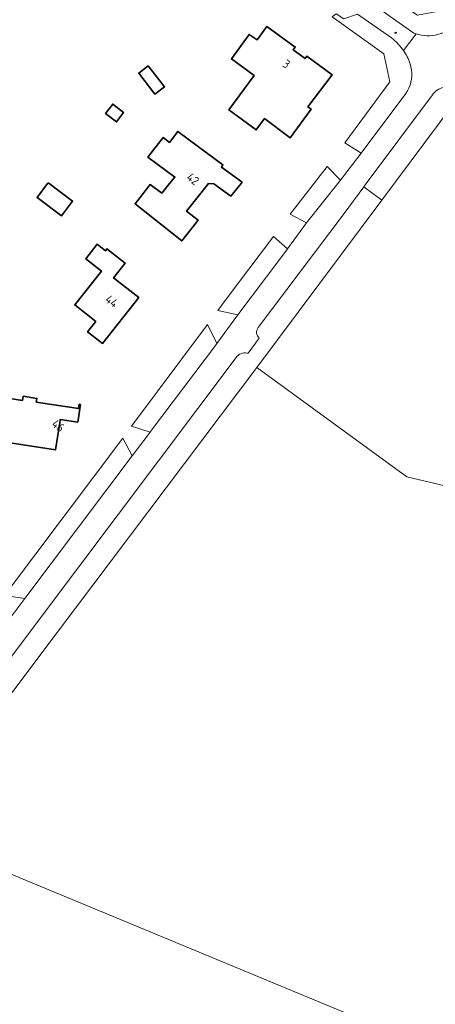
# Model space of a CAD drawing. Header units: metres. Extents: x 140853 to 145288, y 474558 to 480269.
# Tile 92 of 256: x 141717 to 141805, y 477326 to 477535. Entities that reach past the tile are written whole.
import ezdxf
from ezdxf.enums import TextEntityAlignment as Align

# ---------------------------------------------------------------- set-up
doc = ezdxf.new("R2010")
doc.units = ezdxf.units.M
doc.header["$MEASUREMENT"] = 0
for name, color, linetype, lineweight in [('B-WE-GR-BEPLANTING_CULTUUR_BOSPLANTSOEN-G', 90, 'GR-PLANTSOEN', 18), ('B-WE-GR-GRAS_KRUIDENRIJK-G', 80, 'Continuous', 18), ('B-WE-IE-TERREINAFSCHEIDING_KUNSTMATIG_HEKWERK-G', 20, 'IE-TERREINAFSCHEIDING-KUNSTMATIG', 18), ('B-WE-KL-WATER_BRANDLEIDING_PUT-S', 150, 'Continuous', 18), ('B-WE-OG-BEBOUWING-G', 7, 'Continuous', 35), ('B-WE-OG-BEBOUWING_HUISNUMMER-T18', 10, 'Continuous', 18), ('B-WE-OG-TERREIN_ERF-G', 7, 'Continuous', 18), ('B-WE-VH-VERHARDING_ASFALT-G', 252, 'Continuous', 18), ('B-WE-VH-VERHARDING_STRAATBAKSTEEN-G', 252, 'Continuous', 18)]:
    doc.layers.add(name, color=color, linetype=linetype, lineweight=lineweight)
doc.styles.add('NLCS-ISO', font='txt')
doc.linetypes.add('GR-PLANTSOEN', pattern='A,0,[179,NLCS.shx,S=2,R=0,X=0,Y=0],-4', length=4)
doc.linetypes.add('IE-TERREINAFSCHEIDING-KUNSTMATIG', pattern='A,4,[82,NLCS.shx,S=0.75,R=90,X=0,Y=0],4,-2', length=10)

# ---------------------------------------------------------------- blocks, each defined once
blk = doc.blocks.new('SIE-WEG_STRAATPOT_BRANDKRAAN-SO')
blk.add_ellipse((0, 0), major_axis=(-0.729, 0), ratio=0.685994)
at = {"style": 'NLCS-ISO'}
blk.add_text('BR', height=0.4, dxfattribs=at).set_placement((-0.3, -0.2))

msp = doc.modelspace()

# ---------------------------------------------------------------- linework, layer by layer
at = {"layer": 'B-WE-GR-BEPLANTING_CULTUUR_BOSPLANTSOEN-G', "ltscale": 0.2, "flags": 128}
msp.add_lwpolyline([(141860.655, 477284.693), (141861.469, 477292.98), (141708.421, 477356.434), (141705.548, 477357.625), (141693.194, 477362.747), (141692.706, 477362.114), (141698.472, 477350.358), (141700.799, 477342.885), (141706.048, 477330.332), (141714.147, 477313.01), (141722.145, 477298.871), (141730.14, 477286.686), (141738.893, 477274.519), (141749.821, 477261.227), (141759.469, 477251.101), (141760.758, 477250), (141772.782, 477239.731), (141772.782, 477239.731, 0.005233), (141805.732, 477214.744), (141805.732, 477214.744, 0.0609419), (141833.496, 477197.908), (141833.496, 477197.908), (141843.708, 477192.173), (141844.154, 477193.942), (141856.795, 477245.428), (141857.244, 477250), (141860.655, 477284.693)], format="xyb", close=True, dxfattribs=at)
at = {"layer": 'B-WE-GR-GRAS_KRUIDENRIJK-G', "ltscale": 0.2, "flags": 128}
for points in [[(141827.285, 477556.977), (141827.42, 477557.159), (141824.139, 477559.504), (141807.725, 477536.863), (141801.653, 477535.712), (141780.762, 477549.539), (141778.008, 477551.362), (141778.008, 477551.362, 0.2392799), (141777.686, 477548.287), (141777.686, 477548.287), (141800.858, 477531.94), (141800.858, 477531.94, 0.014134), (141801.342, 477531.767), (141801.342, 477531.767, 0.2860905), (141809.858, 477533.901), (141809.858, 477533.901), (141827.285, 477556.977)], [(141798.672, 477528.223, 0.0855179), (141796.084, 477530.897), (141796.084, 477530.897), (141788.891, 477535.913), (141786.008, 477534.917), (141784.385, 477535.98), (141783.57, 477535.349), (141794.488, 477527.501), (141795.73, 477521.565), (141786.189, 477508.632), (141789.66, 477506.491), (141799.188, 477519.08), (141799.188, 477519.08, 0.1801147), (141800.384, 477524.122), (141800.384, 477524.122), (141800.051, 477525.414), (141800.051, 477525.414, 0.0716014), (141798.672, 477528.223)], [(141809.379, 477517.037), (141811.085, 477519.321), (141810.502, 477519.737), (141810.502, 477519.737, 0.3289804), (141805.589, 477519.661), (141805.589, 477519.661, 0.070109), (141804.78, 477518.844), (141804.78, 477518.844), (141790.756, 477500), (141790.262, 477499.334), (141794.056, 477496.511), (141809.379, 477517.037)]]:
    msp.add_lwpolyline(points, format="xyb", close=True, dxfattribs=at)
for points in [[(141784.748, 477500), (141785.33, 477500.769), (141782.5, 477503.667), (141774.656, 477493.561), (141778.097, 477491.668), (141784.748, 477500)], [(141774.094, 477486.188), (141771.103, 477488.798), (141760.825, 477475.205), (141759.297, 477473.128), (141763.52, 477472.211), (141772.62, 477484.281), (141774.094, 477486.188)], [(141758.77, 477465.676), (141759.081, 477466.105), (141757.085, 477470.121), (141740.957, 477448.537), (141744.937, 477447.307), (141745.241, 477447.71), (141758.77, 477465.676)], [(141741.153, 477442.282), (141739.134, 477446.049), (141714.07, 477412.693), (141718.392, 477412.055), (141741.153, 477442.282)]]:
    msp.add_lwpolyline(points, close=True, dxfattribs=at)
msp.add_lwpolyline([(141702.73, 477374.991), (141725.22, 477404.847), (141767.554, 477461.012), (141767.554, 477461.012), (141794.056, 477496.511), (141790.262, 477499.334), (141786.068, 477493.676), (141767.865, 477469.509), (141767.865, 477469.509, 0.3799325), (141768.036, 477467.243), (141768.036, 477467.243), (141765.747, 477464.016), (141765.747, 477464.016, 0.257256), (141763.392, 477463.442), (141763.392, 477463.442), (141721.502, 477407.657), (141699.071, 477377.842)], format="xyb", dxfattribs=at)
at = {"layer": 'B-WE-IE-TERREINAFSCHEIDING_KUNSTMATIG_HEKWERK-G', "ltscale": 0.2, "flags": 128}
for points in [[(141767.554, 477461.012), (141799.367, 477437.844)], [(141910.697, 477448.889), (141882.644, 477421.094), (141875.785, 477419.759), (141799.367, 477437.844)]]:
    msp.add_lwpolyline(points, dxfattribs=at)
at = {"layer": 'B-WE-OG-BEBOUWING-G', "ltscale": 0.2, "flags": 128}
for points in [[(141766.988, 477522.912), (141761.631, 477515.68), (141767.401, 477511.406), (141769.179, 477513.806), (141774.636, 477509.748), (141779.057, 477515.797), (141778.383, 477516.29), (141783.505, 477523.041), (141778.157, 477527.002), (141777.788, 477526.504), (141775.258, 477528.389), (141775.69, 477528.969), (141769.696, 477533.352), (141767.62, 477530.513), (141765.913, 477531.64), (141762.16, 477526.446), (141766.988, 477522.912)], [(141744.505, 477524.96), (141742.523, 477523.44), (141745.943, 477518.983), (141747.988, 477520.552), (141744.505, 477524.96)], [(141735.507, 477514.886), (141737.833, 477513.089), (141739.278, 477515.08), (141737.022, 477516.877), (141735.507, 477514.886)], [(141764.475, 477500.306), (141760.056, 477503.518), (141760.381, 477503.956), (141755.158, 477507.829), (141750.793, 477511.066), (141749.055, 477508.744), (141747.679, 477509.775), (141744.478, 477505.596), (141750.178, 477501.408), (141749.042, 477500), (141747.419, 477497.988), (141744.967, 477499.789), (141741.741, 477495.722), (141751.652, 477487.861), (141755.113, 477492.225), (141752.669, 477494.164), (141757.298, 477500), (141758.433, 477499.935), (141762.017, 477497.345), (141764.221, 477500), (141764.475, 477500.306)], [(141723.294, 477500.189), (141723.152, 477500), (141720.977, 477497.096), (141726.172, 477493.204), (141728.489, 477496.297), (141723.546, 477500), (141723.294, 477500.189)], [(141733.397, 477470.778), (141731.682, 477468.591), (141734.85, 477466.106), (141742.51, 477475.874), (141737.204, 477480.036), (141739.614, 477483.11), (141735.75, 477486.14), (141735.452, 477485.761), (141733.683, 477487.148), (141731.274, 477484.076), (141734.597, 477481.47), (141728.948, 477474.267), (141733.397, 477470.778)], [(141717.881, 477454.025), (141711.995, 477454.926), (141710.594, 477445.777), (141724.907, 477443.585), (141725.851, 477449.748), (141725.89, 477450.004), (141729.602, 477449.435), (141730.172, 477453.162), (141729.905, 477453.203), (141729.765, 477452.289), (141720.807, 477453.661), (141720.931, 477454.471), (141718.018, 477454.917), (141717.881, 477454.025)]]:
    msp.add_lwpolyline(points, close=True, dxfattribs=at)
at = {"layer": 'B-WE-OG-TERREIN_ERF-G', "ltscale": 0.2, "flags": 128}
for points in [[(141713.475, 477405.497), (141717.309, 477410.616), (141718.392, 477412.055), (141714.07, 477412.693), (141739.134, 477446.049), (141741.153, 477442.282), (141742.273, 477443.769), (141744.937, 477447.307), (141740.957, 477448.537), (141757.085, 477470.121), (141759.081, 477466.105), (141763.52, 477472.211), (141759.297, 477473.128), (141760.825, 477475.205), (141771.103, 477488.798), (141771.103, 477488.798), (141774.094, 477486.188), (141778.097, 477491.668), (141774.656, 477493.561), (141782.5, 477503.667), (141785.33, 477500.769), (141789.66, 477506.491), (141786.189, 477508.632), (141795.73, 477521.565), (141794.488, 477527.501), (141783.57, 477535.349)], [(141809.379, 477517.037), (141794.056, 477496.511), (141767.554, 477461.012), (141799.367, 477437.844), (141875.785, 477419.759)]]:
    msp.add_lwpolyline(points, dxfattribs=at)
for points in [[(141766.988, 477522.912), (141762.16, 477526.446), (141765.913, 477531.64), (141767.62, 477530.513), (141769.696, 477533.352), (141775.69, 477528.969), (141775.258, 477528.389), (141777.788, 477526.504), (141778.157, 477527.002), (141783.505, 477523.041), (141778.383, 477516.29), (141779.057, 477515.797), (141774.636, 477509.748), (141769.179, 477513.806), (141767.401, 477511.406), (141761.631, 477515.68), (141766.988, 477522.912)], [(141742.523, 477523.44), (141744.505, 477524.96), (141747.988, 477520.552), (141745.943, 477518.983), (141742.523, 477523.44)], [(141735.507, 477514.886), (141737.022, 477516.877), (141739.278, 477515.08), (141737.833, 477513.089), (141735.507, 477514.886)], [(141741.741, 477495.722), (141744.967, 477499.789), (141747.419, 477497.988), (141749.042, 477500), (141750.178, 477501.408), (141744.478, 477505.596), (141747.679, 477509.775), (141749.055, 477508.744), (141750.793, 477511.066), (141755.158, 477507.829), (141760.381, 477503.956), (141760.056, 477503.518), (141764.475, 477500.306), (141764.221, 477500), (141762.017, 477497.345), (141758.433, 477499.935), (141757.298, 477500), (141752.669, 477494.164), (141755.113, 477492.225), (141751.652, 477487.861), (141741.741, 477495.722)], [(141723.294, 477500.189), (141723.546, 477500), (141728.489, 477496.297), (141726.172, 477493.204), (141720.977, 477497.096), (141723.152, 477500), (141723.294, 477500.189)], [(141733.397, 477470.778), (141728.948, 477474.267), (141734.597, 477481.47), (141731.274, 477484.076), (141733.683, 477487.148), (141735.452, 477485.761), (141735.75, 477486.14), (141739.614, 477483.11), (141737.204, 477480.036), (141742.51, 477475.874), (141734.85, 477466.106), (141731.682, 477468.591), (141733.397, 477470.778)], [(141711.995, 477454.926), (141717.881, 477454.025), (141718.018, 477454.917), (141720.931, 477454.471), (141720.807, 477453.661), (141729.765, 477452.289), (141729.905, 477453.203), (141730.172, 477453.162), (141729.602, 477449.435), (141725.89, 477450.004), (141725.851, 477449.748), (141724.907, 477443.585), (141710.594, 477445.777), (141711.995, 477454.926)]]:
    msp.add_lwpolyline(points, close=True, dxfattribs=at)
msp.add_lwpolyline([(141875.785, 477419.759), (141799.367, 477437.844), (141767.554, 477461.012), (141725.22, 477404.847), (141702.73, 477374.991), (141702.73, 477374.991, -0.1250319), (141707.548, 477367.763), (141707.548, 477367.763), (141707.522, 477367.374), (141707.467, 477366.546), (141707.148, 477366.579), (141707.142, 477366.214), (141707.092, 477363.149), (141707.083, 477362.627), (141707.462, 477362.604), (141707.409, 477361.775), (141707.095, 477361.79), (141707.095, 477361.79, -0.1232618), (141706.374, 477358.715), (141706.374, 477358.715), (141705.797, 477357.93), (141705.548, 477357.625), (141708.421, 477356.434), (141861.469, 477292.98)], format="xyb", dxfattribs=at)
at = {"layer": 'B-WE-VH-VERHARDING_ASFALT-G', "ltscale": 0.2, "flags": 128}
msp.add_lwpolyline([(141788.891, 477535.913), (141796.084, 477530.897), (141796.084, 477530.897, -0.0855179), (141798.672, 477528.223), (141798.672, 477528.223), (141801.342, 477531.767), (141801.342, 477531.767, -0.014134), (141800.858, 477531.94), (141800.858, 477531.94), (141777.686, 477548.287)], format="xyb", dxfattribs=at)
at = {"layer": 'B-WE-VH-VERHARDING_STRAATBAKSTEEN-G', "ltscale": 0.2, "flags": 128}
for points in [[(141809.858, 477533.901, -0.2860905), (141801.342, 477531.767), (141801.342, 477531.767), (141798.672, 477528.223), (141798.672, 477528.223, -0.0716014), (141800.051, 477525.414), (141800.051, 477525.414), (141800.384, 477524.122), (141800.384, 477524.122, -0.1801147), (141799.188, 477519.08), (141799.188, 477519.08), (141789.66, 477506.491), (141785.33, 477500.769), (141784.748, 477500), (141778.097, 477491.668), (141774.094, 477486.188), (141772.62, 477484.281), (141763.52, 477472.211), (141759.081, 477466.105), (141758.77, 477465.676), (141745.241, 477447.71), (141744.937, 477447.307), (141742.273, 477443.769), (141741.153, 477442.282), (141718.392, 477412.055), (141717.309, 477410.616), (141713.475, 477405.497)], [(141699.071, 477377.842), (141721.502, 477407.657), (141763.392, 477463.442), (141763.392, 477463.442, -0.257256), (141765.747, 477464.016), (141765.747, 477464.016), (141768.036, 477467.243), (141768.036, 477467.243, -0.3799325), (141767.865, 477469.509), (141767.865, 477469.509), (141786.068, 477493.676), (141790.262, 477499.334), (141790.756, 477500), (141790.756, 477500), (141804.78, 477518.844), (141804.78, 477518.844, -0.070109), (141805.589, 477519.661)]]:
    msp.add_lwpolyline(points, format="xyb", dxfattribs=at)

# ---------------------------------------------------------------- block references
at = {"layer": 'B-WE-KL-WATER_BRANDLEIDING_PUT-S', "xscale": 0.2, "yscale": 0.2, "zscale": 0.2}
msp.add_blockref('SIE-WEG_STRAATPOT_BRANDKRAAN-SO', (141797, 477532), dxfattribs=at)

# ---------------------------------------------------------------- texts
at = {"layer": 'B-WE-OG-BEBOUWING_HUISNUMMER-T18', "style": 'NLCS-ISO'}
for s, rotation, p in [('3', 325.8, (141773.84, 477525.369)), ('42', 322.3, (141754, 477501)), ('44', 323, (141736.789, 477475.061)), ('46', 323, (141725.439, 477448.672))]:
    msp.add_text(s, height=1.8, rotation=rotation, dxfattribs=at).set_placement(p, align=Align.MIDDLE_CENTER)

doc.saveas('drawing.dxf')
